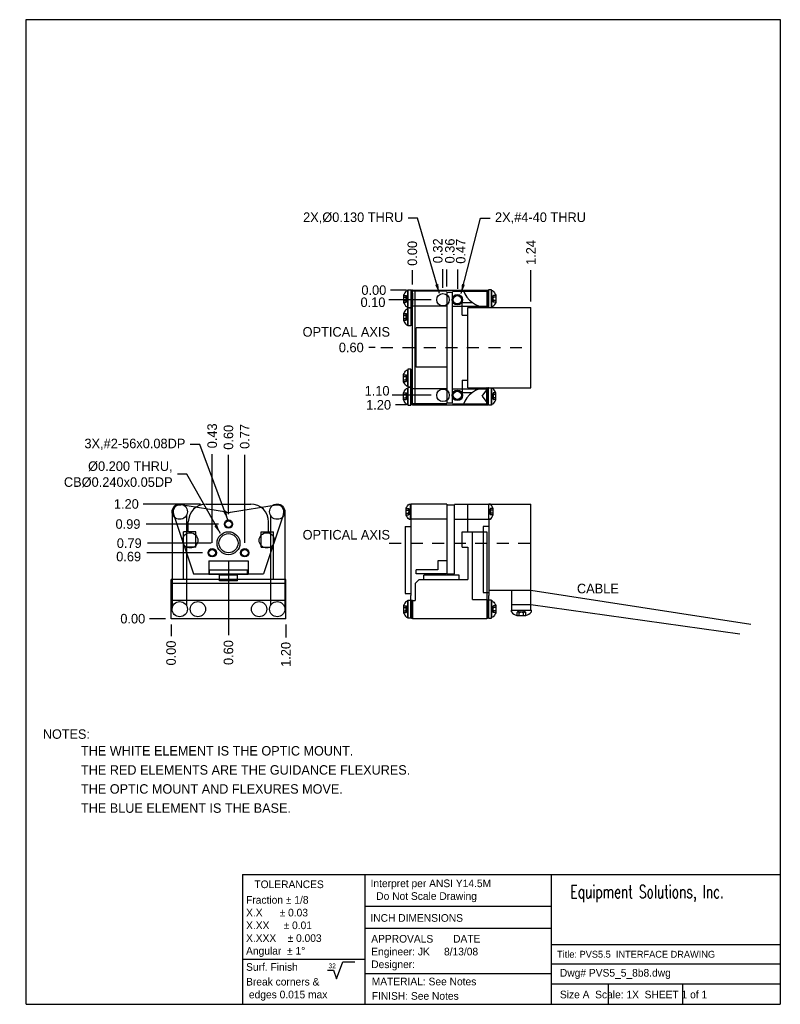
# Model space of a CAD drawing. Extents: x -21.2 to 12.1, y 2.1 to 19.6.
import ezdxf

# ---------------------------------------------------------------- set-up
doc = ezdxf.new("R2010")
doc.units = 0
doc.header["$MEASUREMENT"] = 0
doc.linetypes.add('HIDDEN', pattern=[0.375, 0.25, -0.125])
doc.linetypes.add('HIDDEN2', pattern=[0.1875, 0.125, -0.0625])
for name, color, linetype in [('BOTTOM', 4, 'CONTINUOUS'), ('FASTENERS', 1, 'CONTINUOUS'), ('MOUNT', 3, 'CONTINUOUS'), ('OBJECT', 7, 'CONTINUOUS'), ('TEXT', 1, 'CONTINUOUS'), ('TITLE_BLOCK', 7, 'CONTINUOUS')]:
    doc.layers.add(name, color=color, linetype=linetype)
doc.styles.add('ROMANC', font='romanc', dxfattribs={"width": 0.7, "height": 0.1})
doc.dimstyles.get("Standard").update_dxf_attribs({"dimtxt": 0.18, "dimasz": 0.18, "dimexe": 0.18, "dimexo": 0.0625, "dimgap": 0.09, "dimtad": 0, "dimtih": 1, "dimtoh": 1, "dimdec": 4, "dimzin": 0, "dimdsep": 46, "dimtxsty": 'Standard', "dimcen": 0.09, "dimadec": 0, "dimazin": 0, "dimtfac": 1, "dimtdec": 4, "dimtofl": 0, "dimtmove": 0, "dimatfit": 3, "dimfxl": 0, "dimtolj": 1, "dimtzin": 0, "dimarcsym": 0})

# ---------------------------------------------------------------- blocks, each defined once
blk = doc.blocks.new('A$C13053BF5')
at = {"layer": 'OBJECT', "color": 1}
for p, q in [((0, 0), (0, 0.22)), ((0.02, 0.22), (0, 0.22)), ((0.06, 0.06), (0.06, 0.16)), ((0.02, 0), (0, 0))]:
    blk.add_line(p, q, dxfattribs=at)
at = {"layer": 'OBJECT', "color": 1, "linetype": 'HIDDEN'}
for p, q in [((0.06, 0.157), (0.025, 0.157)), ((0.06, 0.133), (0.03, 0.133)), ((0.06, 0.063), (0.025, 0.063)), ((0.06, 0.087), (0.03, 0.087))]:
    blk.add_line(p, q, dxfattribs=at)
at = {"layer": 'OBJECT', "color": 1}
for start, end in [(19.8335, 48.2825), (311.7175, 340.1665)]:
    blk.add_arc((-0.079, 0.11), 0.147, start, end, dxfattribs=at)
at = {"layer": 'OBJECT', "color": 1, "linetype": 'HIDDEN'}
for centre, radius, start, end in [((0.072, 0.11), 0.0665, 135.169, 224.831), ((0.039, 0.148), 0.0168, 146.6405, 237.7565), ((0.065, 0.11), 0.0419, 145.9487, 214.0513), ((0.039, 0.072), 0.0168, 122.2435, 213.3595)]:
    blk.add_arc(centre, radius, start, end, dxfattribs=at)
blk = doc.blocks.new('A$C30FB3D11')
at = {"layer": 'TEXT', "xscale": -0.9639, "yscale": 0.9639, "zscale": 0.9639, "rotation": 90}
blk.add_blockref('A$C13053BF5', (0.212, 0.058), dxfattribs=at)
blk = doc.blocks.new('A$C476D34B0')
at = {"layer": 'FASTENERS', "rotation": 180}
blk.add_blockref('A$C30FB3D11', (0.212, 0.058), dxfattribs=at)
blk = doc.blocks.new('A$C119312A0')
at = {"layer": 'OBJECT'}
blk.add_blockref('A$C476D34B0', (0, 0), dxfattribs=at)
blk = doc.blocks.new('A$C16436A47')
at = {"layer": 'FASTENERS', "xscale": -1, "rotation": 180}
blk.add_blockref('A$C119312A0', (-0.106, 0), dxfattribs=at)

msp = doc.modelspace()

# ---------------------------------------------------------------- linework, layer by layer
at = {"layer": 'BOTTOM'}
for p, q in [((-17.052, 15.535), (-17.052, 16.735)), ((-17.052, 16.735), (-16.272, 16.735)), ((-17.022, 15.535), (-17.022, 16.735)), ((-16.272, 16.735), (-16.272, 16.555)), ((-16.532, 16.475), (-16.532, 16.605)), ((-16.532, 16.605), (-16.425, 16.605)), ((-16.472, 15.715), (-16.472, 16.555)), ((-16.472, 16.555), (-15.812, 16.555)), ((-15.812, 15.715), (-15.812, 16.555)), ((-16.532, 16.475), (-16.472, 16.475)), ((-16.532, 15.795), (-16.532, 15.665)), ((-16.532, 15.795), (-16.472, 15.795)), ((-16.532, 15.665), (-16.425, 15.665)), ((-16.472, 15.715), (-15.812, 15.715)), ((-16.272, 15.535), (-16.272, 15.715)), ((-17.052, 15.535), (-16.272, 15.535)), ((-19.207, 14.498), (-18.743, 14.498)), ((-16.472, 14.498), (-15.812, 14.498)), ((-16.472, 14.208), (-16.472, 14.498)), ((-15.812, 13.598), (-15.812, 14.498)), ((-19.395, 14.208), (-19.395, 14.31)), ((-18.555, 14.208), (-18.555, 14.31)), ((-19.445, 13.708), (-19.445, 14.208)), ((-19.315, 14.208), (-19.445, 14.208)), ((-19.315, 14.048), (-19.315, 14.208)), ((-18.635, 14.208), (-18.505, 14.208)), ((-18.635, 14.048), (-18.635, 14.208)), ((-18.505, 13.708), (-18.505, 14.208)), ((-16.532, 14.208), (-16.272, 14.208)), ((-16.532, 14.048), (-16.532, 14.208)), ((-16.425, 13.498), (-16.425, 14.208)), ((-16.272, 14.208), (-16.272, 13.298)), ((-19.315, 14.048), (-19.445, 14.048)), ((-18.635, 14.048), (-18.505, 14.048)), ((-16.532, 14.048), (-16.472, 14.048)), ((-16.472, 14.048), (-16.472, 13.708)), ((-18.375, 13.708), (-19.575, 13.708)), ((-19.575, 13.298), (-19.575, 13.708)), ((-18.375, 13.298), (-18.375, 13.708)), ((-16.982, 13.708), (-17.022, 13.668)), ((-16.982, 13.708), (-16.472, 13.708)), ((-18.375, 13.668), (-19.575, 13.668)), ((-17.022, 13.668), (-17.022, 13.488)), ((-16.252, 13.598), (-15.812, 13.598)), ((-16.012, 13.448), (-16.012, 13.598)), ((-15.812, 13.448), (-15.812, 13.598)), ((-16.425, 13.498), (-16.272, 13.498)), ((-16.272, 13.498), (-16.272, 13.298)), ((-18.375, 13.488), (-19.575, 13.488)), ((-17.052, 13.488), (-17.022, 13.488)), ((-17.052, 13.488), (-17.052, 13.298)), ((-18.375, 13.298), (-19.575, 13.298)), ((-16.272, 13.298), (-17.052, 13.298))]:
    msp.add_line(p, q, dxfattribs=at)
for centre, radius in [((-16.732, 16.635), 0.065), ((-16.582, 16.635), 0.055), ((-16.582, 16.635), 0.044), ((-16.732, 15.635), 0.065), ((-16.582, 15.635), 0.055), ((-16.582, 15.635), 0.044)]:
    msp.add_circle(centre, radius, dxfattribs=at)
for centre, radius, start, end in [((-16.272, 16.815), 0.26, 197.9202, 270), ((-16.272, 15.455), 0.26, 90, 162.0798), ((-19.207, 14.31), 0.188, 90, 180), ((-18.743, 14.31), 0.188, 0, 90)]:
    msp.add_arc(centre, radius, start, end, dxfattribs=at)
at = {"layer": 'FASTENERS'}
for p, q in [((-16.692, 16.723), (-17.072, 16.723)), ((-17.067, 16.725), (-17.061, 16.725)), ((-17.064, 16.555), (-17.064, 16.725)), ((-16.632, 16.723), (-16.252, 16.723)), ((-16.257, 16.725), (-16.263, 16.725)), ((-16.26, 16.555), (-16.26, 16.725)), ((-17.067, 16.555), (-17.061, 16.555)), ((-16.692, 16.567), (-17.062, 16.567)), ((-16.632, 16.567), (-16.252, 16.567)), ((-17.012, 15.93), (-17.012, 16.34)), ((-16.692, 16.34), (-17.012, 16.34)), ((-16.692, 15.93), (-17.012, 15.93)), ((-16.692, 15.703), (-17.072, 15.703)), ((-17.067, 15.715), (-17.067, 15.545)), ((-17.067, 15.715), (-17.061, 15.715)), ((-17.064, 15.715), (-17.064, 15.545)), ((-16.632, 15.703), (-16.252, 15.703)), ((-16.323, 15.625), (-16.263, 15.705)), ((-16.257, 15.715), (-16.263, 15.715)), ((-16.26, 15.715), (-16.26, 15.545)), ((-16.323, 15.625), (-16.263, 15.545)), ((-16.692, 15.547), (-17.072, 15.547)), ((-17.067, 15.545), (-17.061, 15.545)), ((-16.632, 15.547), (-16.252, 15.547)), ((-16.257, 15.545), (-16.263, 15.545)), ((-17.073, 14.333), (-17.073, 14.498)), ((-17.073, 14.498), (-17.067, 14.498)), ((-17.07, 14.333), (-17.07, 14.498)), ((-17.067, 14.498), (-17.067, 13.54)), ((-16.692, 14.496), (-17.067, 14.496)), ((-16.692, 14.496), (-16.692, 14.34)), ((-16.612, 14.496), (-16.237, 14.496)), ((-19.565, 14.418), (-19.565, 13.408)), ((-19.415, 14.38), (-19.415, 13.437)), ((-18.535, 14.38), (-18.535, 13.437)), ((-18.385, 14.418), (-18.385, 13.408)), ((-17.073, 14.333), (-17.067, 14.333)), ((-16.692, 14.34), (-17.067, 14.34)), ((-16.612, 14.34), (-16.237, 14.34)), ((-16.252, 14.338), (-16.252, 13.54)), ((-17.127, 14.263), (-17.127, 13.563)), ((-17.127, 14.263), (-17.067, 14.263)), ((-16.312, 14.263), (-16.312, 13.573)), ((-16.252, 14.263), (-16.312, 14.263)), ((-19.18, 13.904), (-19.18, 13.764)), ((-18.77, 13.904), (-18.77, 13.764)), ((-16.786, 13.808), (-17.012, 13.808)), ((-17.012, 13.768), (-17.012, 13.808)), ((-16.786, 13.904), (-16.786, 13.808)), ((-16.692, 13.904), (-16.786, 13.904)), ((-19.18, 13.764), (-18.77, 13.764)), ((-16.698, 13.768), (-17.012, 13.768)), ((-17.127, 13.563), (-17.067, 13.563)), ((-17.067, 13.308), (-17.067, 13.54)), ((-17.067, 13.493), (-17.061, 13.493)), ((-17.064, 13.308), (-17.064, 13.493)), ((-17.061, 13.308), (-17.061, 13.493)), ((-16.312, 13.573), (-16.252, 13.573)), ((-16.263, 13.308), (-16.263, 13.493)), ((-16.257, 13.493), (-16.263, 13.493)), ((-16.26, 13.308), (-16.26, 13.493)), ((-16.252, 13.308), (-16.252, 13.54)), ((-16.012, 13.448), (-15.812, 13.448)), ((-16.012, 13.388), (-16.012, 13.448)), ((-15.812, 13.388), (-15.812, 13.448)), ((-17.067, 13.308), (-17.061, 13.308)), ((-16.257, 13.308), (-16.263, 13.308)), ((-16.012, 13.388), (-15.812, 13.388))]:
    msp.add_line(p, q, dxfattribs=at)
at = {"layer": 'FASTENERS', "linetype": 'HIDDEN2'}
for p, q in [((-17.381, 16.135), (-15.812, 16.135)), ((-17.294, 14.088), (-15.812, 14.088))]:
    msp.add_line(p, q, dxfattribs=at)
at = {"layer": 'FASTENERS'}
for centre in [(-19.485, 14.418), (-18.465, 14.418), (-19.375, 14.118), (-18.575, 14.118), (-19.485, 13.398), (-19.295, 13.398), (-18.655, 13.398), (-18.465, 13.398)]:
    msp.add_circle(centre, 0.08, dxfattribs=at)
at = {"layer": 'MOUNT'}
for p, q in [((-17.061, 16.735), (-17.061, 16.365)), ((-17.052, 16.735), (-17.061, 16.735)), ((-17.061, 16.706), (-17.052, 16.706)), ((-16.272, 16.735), (-16.263, 16.735)), ((-16.263, 16.706), (-16.272, 16.706)), ((-16.263, 16.735), (-16.263, 16.555)), ((-17.061, 16.584), (-17.052, 16.584)), ((-16.263, 16.584), (-16.272, 16.584)), ((-17.052, 16.365), (-17.061, 16.365)), ((-17.061, 15.535), (-17.061, 15.905)), ((-17.052, 15.905), (-17.061, 15.905)), ((-17.061, 15.686), (-17.052, 15.686)), ((-16.263, 15.686), (-16.272, 15.686)), ((-16.263, 15.535), (-16.263, 15.715)), ((-17.061, 15.564), (-17.052, 15.564)), ((-16.263, 15.564), (-16.272, 15.564)), ((-17.052, 15.535), (-17.061, 15.535)), ((-16.272, 15.535), (-16.263, 15.535)), ((-16.272, 15.535), (-16.263, 15.535)), ((-18.88, 13.753), (-19.07, 13.753)), ((-19.07, 13.693), (-19.07, 13.753)), ((-18.88, 13.693), (-18.88, 13.753)), ((-16.932, 13.708), (-16.932, 13.753)), ((-16.562, 13.753), (-16.932, 13.753)), ((-16.562, 13.708), (-16.562, 13.753)), ((-18.88, 13.693), (-19.07, 13.693)), ((-15.812, 13.598), (-13.513, 13.242)), ((-17.061, 13.493), (-17.052, 13.493)), ((-17.061, 13.493), (-17.061, 13.303)), ((-16.263, 13.493), (-16.272, 13.493)), ((-16.263, 13.493), (-16.263, 13.303)), ((-17.061, 13.459), (-17.052, 13.459)), ((-16.263, 13.459), (-16.272, 13.459)), ((-15.812, 13.448), (-13.629, 13.139)), ((-17.061, 13.337), (-17.052, 13.337)), ((-17.061, 13.303), (-17.052, 13.303)), ((-16.263, 13.337), (-16.272, 13.337)), ((-16.263, 13.303), (-16.272, 13.303))]:
    msp.add_line(p, q, dxfattribs=at)
at = {"layer": 'OBJECT'}
for p, q in [((-17.099, 16.551), (-17.099, 16.739)), ((-17.099, 16.739), (-17.068, 16.739)), ((-17.068, 16.739), (-17.068, 16.551)), ((-17.068, 16.705), (-17.052, 16.705)), ((-17.068, 16.689), (-17.052, 16.689)), ((-17.052, 16.705), (-17.052, 16.585)), ((-16.692, 16.715), (-16.692, 15.555)), ((-16.692, 16.715), (-16.632, 16.715)), ((-16.632, 15.555), (-16.632, 16.715)), ((-16.256, 16.705), (-16.272, 16.705)), ((-16.256, 16.689), (-16.272, 16.689)), ((-16.256, 16.739), (-16.256, 16.555)), ((-16.225, 16.739), (-16.256, 16.739)), ((-16.225, 16.555), (-16.225, 16.739)), ((-17.068, 16.601), (-17.052, 16.601)), ((-17.068, 16.585), (-17.052, 16.585)), ((-16.256, 16.601), (-16.272, 16.601)), ((-16.256, 16.585), (-16.272, 16.585)), ((-17.068, 16.551), (-17.099, 16.551)), ((-17.099, 16.549), (-17.068, 16.549)), ((-17.099, 16.361), (-17.099, 16.549)), ((-17.068, 16.549), (-17.068, 16.361)), ((-17.068, 16.361), (-17.099, 16.361)), ((-17.099, 15.909), (-17.099, 15.721)), ((-17.068, 15.909), (-17.099, 15.909)), ((-17.068, 15.721), (-17.068, 15.909)), ((-17.099, 15.721), (-17.068, 15.721)), ((-17.068, 15.719), (-17.099, 15.719)), ((-17.099, 15.719), (-17.099, 15.531)), ((-17.068, 15.531), (-17.068, 15.719)), ((-17.068, 15.685), (-17.052, 15.685)), ((-17.068, 15.669), (-17.052, 15.669)), ((-17.052, 15.565), (-17.052, 15.685)), ((-16.256, 15.685), (-16.272, 15.685)), ((-16.256, 15.669), (-16.272, 15.669)), ((-16.256, 15.531), (-16.256, 15.715)), ((-16.225, 15.715), (-16.225, 15.531)), ((-17.068, 15.581), (-17.052, 15.581)), ((-17.068, 15.565), (-17.052, 15.565)), ((-16.692, 15.555), (-16.632, 15.555)), ((-16.256, 15.581), (-16.272, 15.581)), ((-16.256, 15.565), (-16.272, 15.565)), ((-17.099, 15.531), (-17.068, 15.531)), ((-16.225, 15.531), (-16.256, 15.531)), ((-18.996, 14.412), (-19.474, 14.488)), ((-18.955, 14.412), (-18.476, 14.488)), ((-16.692, 14.488), (-16.692, 13.768)), ((-16.692, 14.488), (-16.612, 14.488)), ((-16.612, 13.768), (-16.612, 14.488)), ((-19.55, 14.391), (-19.341, 13.768)), ((-18.401, 14.391), (-18.61, 13.768)), ((-19.175, 13.808), (-18.775, 13.808)), ((-19.175, 13.768), (-19.175, 13.808)), ((-18.775, 13.768), (-18.775, 13.808)), ((-19.341, 13.768), (-18.61, 13.768)), ((-16.692, 13.768), (-16.612, 13.768)), ((-17.099, 13.492), (-17.068, 13.492)), ((-17.099, 13.304), (-17.099, 13.492)), ((-17.068, 13.492), (-17.068, 13.304)), ((-17.068, 13.458), (-17.052, 13.458)), ((-17.068, 13.442), (-17.052, 13.442)), ((-17.052, 13.458), (-17.052, 13.338)), ((-16.272, 13.458), (-16.272, 13.338)), ((-16.256, 13.458), (-16.272, 13.458)), ((-16.256, 13.442), (-16.272, 13.442)), ((-16.256, 13.492), (-16.256, 13.304)), ((-16.225, 13.492), (-16.256, 13.492)), ((-16.225, 13.304), (-16.225, 13.492)), ((-17.068, 13.304), (-17.099, 13.304)), ((-17.068, 13.354), (-17.052, 13.354)), ((-17.068, 13.338), (-17.052, 13.338)), ((-16.256, 13.354), (-16.272, 13.354)), ((-16.256, 13.338), (-16.272, 13.338)), ((-16.256, 13.304), (-16.225, 13.304))]:
    msp.add_line(p, q, dxfattribs=at)
for centre, radius in [((-18.975, 14.288), 0.043), ((-18.975, 14.288), 0.035), ((-18.975, 14.088), 0.12), ((-18.975, 14.088), 0.1), ((-19.145, 13.988), 0.043), ((-19.145, 13.988), 0.035), ((-18.805, 13.988), 0.043), ((-18.805, 13.988), 0.035)]:
    msp.add_circle(centre, radius, dxfattribs=at)
for centre, radius, start, end in [((-19.485, 14.418), 0.07, 80.9892, 203.0046), ((-18.465, 14.418), 0.07, 336.9954, 99.0108), ((-18.975, 14.54), 0.13, 260.9892, 279.0108)]:
    msp.add_arc(centre, radius, start, end, dxfattribs=at)
at = {"layer": 'TEXT'}
for p, q in [((-17.052, 16.795), (-17.052, 16.945)), ((-16.732, 16.76), (-16.732, 16.955)), ((-16.692, 16.775), (-16.692, 16.953)), ((-16.578, 16.75), (-16.578, 16.95)), ((-15.812, 16.615), (-15.812, 16.945)), ((-17.112, 16.735), (-17.28, 16.735)), ((-16.857, 16.635), (-17.297, 16.635)), ((-17.441, 16.135), (-17.507, 16.135)), ((-16.857, 15.635), (-17.263, 15.635)), ((-17.112, 15.535), (-17.23, 15.535)), ((-19.145, 14.091), (-19.145, 15.02)), ((-18.975, 14.391), (-18.975, 15.013)), ((-18.805, 14.091), (-18.805, 15.013)), ((-19.267, 14.498), (-19.868, 14.498)), ((-19.078, 14.288), (-19.835, 14.288)), ((-19.155, 14.088), (-19.821, 14.088)), ((-19.248, 13.988), (-19.828, 13.988)), ((-18.975, 13.908), (-18.975, 13.127)), ((-19.18, 13.904), (-18.77, 13.904)), ((-19.635, 13.298), (-19.801, 13.298)), ((-19.575, 13.238), (-19.575, 13.114)), ((-18.375, 13.238), (-18.375, 13.1))]:
    msp.add_line(p, q, dxfattribs=at)
at = {"layer": 'TITLE_BLOCK'}
for p, q in [((-21.09, 9.265), (-21.09, 19.565)), ((-21.09, 19.565), (-13.207, 19.565)), ((-13.207, 19.565), (-13.207, 9.265)), ((-18.828, 10.623), (-13.207, 10.623)), ((-18.828, 10.623), (-18.828, 9.265)), ((-17.548, 10.623), (-17.548, 9.265)), ((-15.601, 10.623), (-15.601, 9.265)), ((-17.548, 10.292), (-15.601, 10.292)), ((-17.548, 10.06), (-15.601, 10.06)), ((-15.601, 9.89), (-13.207, 9.89)), ((-18.828, 9.738), (-17.548, 9.738)), ((-17.845, 9.532), (-17.779, 9.709)), ((-17.779, 9.709), (-17.654, 9.709)), ((-15.601, 9.687), (-13.207, 9.687)), ((-17.94, 9.623), (-17.877, 9.623)), ((-17.877, 9.623), (-17.845, 9.532)), ((-17.548, 9.587), (-15.601, 9.587)), ((-15.601, 9.478), (-13.204, 9.478)), ((-15.003, 9.478), (-15.003, 9.265)), ((-14.227, 9.478), (-14.227, 9.265)), ((-21.09, 9.265), (-13.207, 9.265))]:
    msp.add_line(p, q, dxfattribs=at)

# ---------------------------------------------------------------- block references
at = {"layer": 'FASTENERS'}
for p, xscale, yscale, zscale, rotation in [((-17.1, 16.645), 0.77397336, 0.77397336, 0.77397336, 270), ((-16.224, 16.645), -0.77397336, 0.77397336, 0.77397336, 90), ((-17.1, 16.455), 0.77397336, 0.77397336, 0.77397336, 270), ((-17.1, 15.815), -0.77397336, 0.77397336, 0.77397336, 270), ((-17.1, 15.625), -0.77397336, 0.77397336, 0.77397336, 270), ((-16.224, 15.625), 0.77397336, 0.77397336, 0.77397336, 90), ((-17.073, 14.418), -0.7543600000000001, 0.7543600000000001, 0.7543600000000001, 270), ((-16.252, 14.418), 0.7543600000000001, 0.7543600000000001, 0.7543600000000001, 90), ((-17.1, 13.398), 0.77397336, 0.77397336, 0.77397336, 270), ((-16.224, 13.398), -0.77397336, 0.77397336, 0.77397336, 90)]:
    msp.add_blockref('A$C16436A47', p, dxfattribs=dict(at, xscale=xscale, yscale=yscale, zscale=zscale, rotation=rotation))
at = {"layer": 'FASTENERS', "xscale": 0.9891998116, "yscale": 0.9891998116, "zscale": 0.9891998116}
msp.add_blockref('A$C16436A47', (-15.912, 13.388), dxfattribs=at)

# ---------------------------------------------------------------- texts
at = {"layer": 'FASTENERS', "insert": (-21.158, 16.205), "char_height": 0.1, "width": 0.13332, "attachment_point": 1}
msp.add_mtext('\\A1; ', dxfattribs=at)
at = {"layer": 'TEXT', "char_height": 0.1}
for s, insert, width, attachment_point in [('2X,%%C0.130 THRU', (-17.147, 17.489), 1.3545, 6), ('2X,#4-40 THRU', (-16.188, 17.489), 1.3545, 4), ('3X,#2-56x0.08DP', (-19.426, 15.122), 1.3545, 6), ('%%C0.200 THRU,\\PCB%%C0.240x0.05DP', (-19.559, 14.809), 1.6631, 6)]:
    msp.add_mtext(s, dxfattribs=dict(at, insert=insert, width=width, attachment_point=attachment_point))
at = {"layer": 'TEXT', "char_height": 0.1, "attachment_point": 5, "rotation": 90}
for s, insert in [('\\A1;0.00', (-17.052, 17.12)), ('\\A1;0.32', (-16.786, 17.147)), ('\\A1;0.36', (-16.66, 17.145)), ('\\A1;0.47', (-16.546, 17.142)), ('\\A1;1.24', (-15.812, 17.129)), ('\\A1;0.43', (-19.145, 15.211)), ('\\A1;0.60', (-18.975, 15.196)), ('\\A1;0.77', (-18.805, 15.205)), ('\\A1;0.00', (-19.575, 12.939)), ('\\A1;0.60', (-18.975, 12.944)), ('\\A1;1.20', (-18.375, 12.925))]:
    msp.add_mtext(s, dxfattribs=dict(at, insert=insert))
at = {"layer": 'TEXT', "char_height": 0.1, "attachment_point": 5}
for s, insert in [('\\A1;0.00', (-17.455, 16.735)), ('\\A1;0.10', (-17.464, 16.608)), ('OPTICAL AXIS', (-17.743, 16.298)), ('\\A1;0.60', (-17.691, 16.135)), ('\\A1;1.10', (-17.421, 15.682)), ('\\A1;1.20', (-17.405, 15.535)), ('\\A1;1.20', (-20.043, 14.498)), ('\\A1;0.99', (-20.026, 14.288)), ('OPTICAL AXIS', (-17.743, 14.176)), ('\\A1;0.79', (-20.013, 14.088)), ('\\A1;0.69', (-20.019, 13.948)), ('CABLE', (-15.112, 13.613)), ('\\A1;0.00', (-19.976, 13.298))]:
    msp.add_mtext(s, dxfattribs=dict(at, insert=insert))
at = {"layer": 'TITLE_BLOCK'}
for s, height, p in [('NOTES:', 0.0988, (-20.916, 12.042)), ('THE WHITE ELEMENT IS THE OPTIC MOUNT.  ', 0.09878, (-20.517, 11.867)), ('THE RED ELEMENTS ARE THE GUIDANCE FLEXURES.  ', 0.09878, (-20.517, 11.667)), ('THE OPTIC MOUNT AND FLEXURES MOVE.  ', 0.09878, (-20.517, 11.468)), ('THE BLUE ELEMENT IS THE BASE.', 0.09878, (-20.517, 11.268)), ('TOLERANCES', 0.08, (-18.704, 10.48)), ('Interpret per ANSI Y14.5M', 0.07998, (-17.489, 10.49)), ('Fraction ± 1/8', 0.07998, (-18.791, 10.317)), ('  Do Not Scale Drawing', 0.07998, (-17.489, 10.357)), ('X.X      ± 0.03', 0.07998, (-18.791, 10.184)), ('INCH DIMENSIONS', 0.07998, (-17.491, 10.128)), ('X.XX     ± 0.01', 0.07998, (-18.791, 10.051)), ('X.XXX    ± 0.003', 0.07998, (-18.791, 9.917)), ('APPROVALS       DATE', 0.07998, (-17.482, 9.91)), ('Angular  ± 1°', 0.07998, (-18.791, 9.784)), ('Engineer: JK     8/13/08', 0.07998, (-17.482, 9.776)), ('Title: PVS5.5  INTERFACE DRAWING', 0.07198, (-15.539, 9.752)), ('Surf. Finish ', 0.07998, (-18.791, 9.615)), ('32', 0.05, (-17.929, 9.642)), ('Designer: ', 0.08, (-17.482, 9.643)), ('Dwg# PVS5_5_8b8.dwg', 0.07998, (-15.509, 9.554)), ('Break corners &', 0.07998, (-18.791, 9.461)), ('MATERIAL: See Notes', 0.07998, (-17.477, 9.463)), (' edges 0.015 max', 0.07998, (-18.791, 9.327)), ('FINISH: See Notes', 0.07998, (-17.477, 9.312)), ('Size A  Scale: 1X  SHEET 1 of 1', 0.07998, (-15.509, 9.327))]:
    msp.add_text(s, height=height, dxfattribs=at).set_placement(p)
at = {"layer": 'TITLE_BLOCK', "style": 'ROMANC', "width": 0.7}
msp.add_text('Equipment Solutions, Inc.', height=0.1333, dxfattribs=at).set_placement((-15.399, 10.376))

# ---------------------------------------------------------------- leaders
at = {"layer": 'TEXT', "annotation_type": 0, "has_hookline": 1}
for points, hookline_direction, text_width in [([(-16.77, 16.699), (-16.997, 17.489), (-17.097, 17.489)], 1, 1.183), ([(-16.543, 16.699), (-16.338, 17.489), (-16.238, 17.489)], 0, 1.2), ([(-18.981, 14.332), (-19.276, 15.122), (-19.376, 15.122)], 1, 1.317), ([(-19.06, 14.188), (-19.409, 14.809), (-19.509, 14.809)], 1, 1.267)]:
    msp.add_leader(points, dimstyle='Standard', override={"dimtxt": 0.1, "dimasz": 0.1, "dimexe": 0.1, "dimexo": 0.06, "dimgap": 0.05, "dimtad": 0, "dimdec": 2, "dimtdec": 2}, dxfattribs=dict(at, hookline_direction=hookline_direction, text_width=text_width))

doc.saveas('drawing.dxf')
